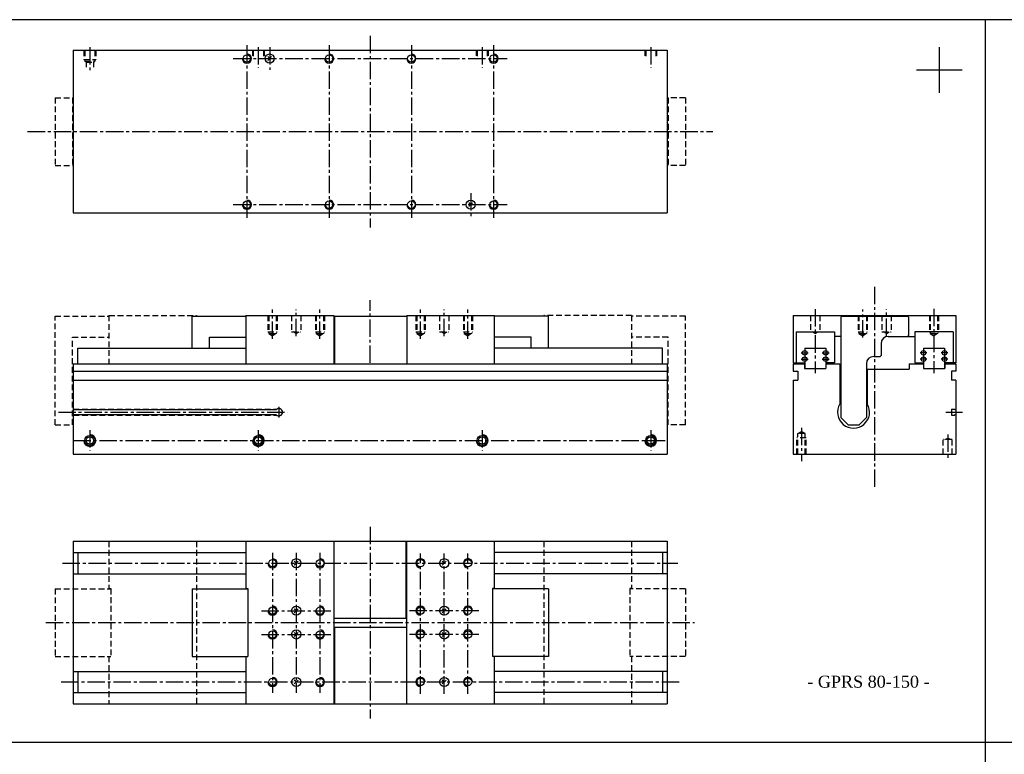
# Model space of a CAD drawing. Header units: millimetres. Extents: x 1112 to 5405, y 2427 to 4035.
# Tile 6 of 9: x 3089 to 4167, y 3231 to 4035. Entities that reach past the tile are written whole.
import ezdxf

# ---------------------------------------------------------------- set-up
doc = ezdxf.new("R2010")
doc.units = ezdxf.units.MM
doc.linetypes.add('CENTER2', pattern=[28.575, 19.05, -3.175, 3.175, -3.175])
doc.linetypes.add('DASHED2', pattern=[9.525, 6.35, -3.175])
doc.layers.add('1', color=2, linetype='DASHED2')
doc.layers.add('2', color=1, linetype='CENTER2')
doc.styles.get("Standard").update_dxf_attribs({"font": 'isocp.shx', "bigfont": 'chineset.shx'})

msp = doc.modelspace()

# ---------------------------------------------------------------- linework, layer by layer
at = {"color": 7}
for p, q in [((1111.7, 4035.1), (5405.1, 4035.1)), ((4145.5, 4035.1), (4145.5, 2426.5)), ((3147.5, 4001.5), (3797.5, 4001.5)), ((3147.5, 4001.5), (3147.5, 3823.5)), ((3797.5, 4001.5), (3797.5, 3823.5)), ((4095.5, 3955), (4095.5, 4005)), ((3362.5, 3992.5), (3360.3, 3994.6)), ((3360.3, 3990.4), (3364.6, 3994.6)), ((4070.5, 3980), (4120.5, 3980)), ((3580.3, 3830.4), (3584.6, 3834.6)), ((3582.5, 3832.5), (3580.3, 3834.6)), ((3147.5, 3823.5), (3797.5, 3823.5)), ((3277.5, 3675.2), (3277.5, 3710.2)), ((3277.5, 3710.2), (3336.5, 3710.2)), ((3336.5, 3711.2), (3432.5, 3711.2)), ((3336.5, 3711.2), (3336.5, 3658.2)), ((3432.5, 3711.2), (3432.5, 3658.2)), ((3432.5, 3710.2), (3512.5, 3710.2)), ((3433.5, 3710.2), (3433.5, 3658.2)), ((3512.5, 3711.2), (3512.5, 3658.2)), ((3512.5, 3711.2), (3608.5, 3711.2)), ((3608.5, 3658.2), (3608.5, 3711.2)), ((3667.5, 3710.2), (3608.5, 3710.2)), ((3667.5, 3675.2), (3667.5, 3710.2)), ((3935.6, 3711.2), (4113.6, 3711.2)), ((3935.6, 3711.2), (3935.6, 3659.2)), ((3988.6, 3710.2), (3987.6, 3709.2)), ((3987.6, 3709.2), (3987.6, 3599.2)), ((3988.6, 3710.2), (4060.6, 3710.2)), ((4060.6, 3710.2), (4061.6, 3709.2)), ((4061.6, 3709.2), (4061.6, 3689.2)), ((4113.6, 3711.2), (4113.6, 3659.2)), ((3296.5, 3675.2), (3296.5, 3687.2)), ((3296.5, 3687.2), (3336.5, 3687.2)), ((3648.5, 3687.2), (3608.5, 3687.2)), ((3648.5, 3675.2), (3648.5, 3687.2)), ((3938.6, 3693.2), (3938.6, 3659.2)), ((3938.6, 3693.2), (3980.6, 3693.2)), ((3980.6, 3693.2), (3980.6, 3659.2)), ((3987.6, 3688.2), (3980.6, 3688.2)), ((4039.6, 3688.2), (4068.6, 3688.2)), ((4061.6, 3689.2), (4060.6, 3688.2)), ((4068.6, 3693.2), (4068.6, 3659.2)), ((4110.6, 3693.2), (4068.6, 3693.2)), ((4110.6, 3693.2), (4110.6, 3659.2)), ((3152.5, 3675.2), (3336.5, 3675.2)), ((3152.5, 3658.2), (3152.5, 3675.2)), ((3792.5, 3675.2), (3608.5, 3675.2)), ((3792.5, 3658.2), (3792.5, 3675.2)), ((3948.1, 3675.2), (3971.1, 3675.2)), ((3948.1, 3675.2), (3948.1, 3653.2)), ((3971.1, 3675.2), (3971.1, 3653.2)), ((4031.6, 3680.2), (4031.6, 3667.2)), ((4078.1, 3675.2), (4078.1, 3653.2)), ((4078.1, 3675.2), (4101.1, 3675.2)), ((4101.1, 3675.2), (4101.1, 3653.2)), ((4023.6, 3666.2), (4030.6, 3666.2)), ((4031.6, 3667.2), (4030.6, 3666.2)), ((3147.5, 3658.2), (3797.5, 3658.2)), ((3147.5, 3658.2), (3147.5, 3559.2)), ((3797.5, 3658.2), (3797.5, 3559.2)), ((3935.6, 3659.2), (3948.1, 3659.2)), ((3935.6, 3658.2), (3947.9, 3658.2)), ((3935.6, 3658.2), (3935.6, 3650.2)), ((3947.9, 3658.2), (3947.9, 3653.2)), ((3980.6, 3659.2), (3971.1, 3659.2)), ((3971.1, 3658.2), (3986.6, 3658.2)), ((3986.6, 3658.2), (3986.6, 3614.3)), ((4015.6, 3658.2), (4015.6, 3599.2)), ((4062.6, 3658.2), (4078.1, 3658.2)), ((4062.6, 3658.2), (4062.6, 3652.2)), ((4068.6, 3659.2), (4078.1, 3659.2)), ((4113.6, 3659.2), (4101.1, 3659.2)), ((4101.3, 3658.2), (4113.6, 3658.2)), ((4101.3, 3658.2), (4101.3, 3653.2)), ((4113.6, 3658.2), (4113.6, 3650.2)), ((3147.5, 3650.2), (3797.5, 3650.2)), ((3935.6, 3650.2), (3940.6, 3650.2)), ((3940.6, 3650.2), (3940.6, 3640.2)), ((3947.9, 3653.2), (3971.1, 3653.2)), ((3987.6, 3652.2), (3986.6, 3652.2)), ((4015.6, 3652.2), (4062.6, 3652.2)), ((4016.6, 3652.2), (4016.6, 3614.3)), ((4078.1, 3653.2), (4101.3, 3653.2)), ((4108.6, 3650.2), (4108.6, 3640.2)), ((4113.6, 3650.2), (4108.6, 3650.2)), ((3147.5, 3640.2), (3797.5, 3640.2)), ((3935.6, 3640.2), (3935.6, 3559.2)), ((3935.6, 3640.2), (3940.6, 3640.2)), ((4113.6, 3640.2), (4108.6, 3640.2)), ((4113.6, 3640.2), (4113.6, 3559.2)), ((3147.5, 3608), (3369.6, 3608)), ((3147.5, 3602.5), (3369.6, 3602.5)), ((4108.6, 3608.6), (4108.6, 3601.8)), ((4108.6, 3608.6), (4112.4, 3608.6)), ((4108.6, 3601.8), (4112.4, 3601.8)), ((4112.4, 3608.6), (4112.4, 3608)), ((4112.4, 3608), (4113.6, 3608)), ((4112.4, 3602.5), (4112.4, 3601.8)), ((4112.4, 3602.5), (4113.6, 3602.5)), ((3987.6, 3599.2), (3995.6, 3591.2)), ((3995.6, 3591.2), (4007.6, 3591.2)), ((4007.6, 3591.2), (4015.6, 3599.2)), ((3147.5, 3559.2), (3797.5, 3559.2)), ((3935.6, 3559.2), (4113.6, 3559.2)), ((3147.5, 3463.8), (3797.5, 3463.8)), ((3147.5, 3463.8), (3147.5, 3285.8)), ((3336.5, 3463.8), (3336.5, 3412)), ((3432.5, 3463.8), (3432.5, 3285.8)), ((3511.5, 3463.8), (3511.5, 3379.8)), ((3512.5, 3285.8), (3512.5, 3463.8)), ((3608.5, 3411.8), (3608.5, 3463.8)), ((3797.5, 3463.8), (3797.5, 3285.8)), ((3147.5, 3451.5), (3336.5, 3451.5)), ((3152.5, 3451.5), (3152.5, 3428.3)), ((3797.5, 3451.5), (3608.5, 3451.5)), ((3792.5, 3451.5), (3792.5, 3428.3)), ((3391.5, 3439.8), (3389.3, 3441.9)), ((3389.3, 3437.6), (3393.6, 3441.9)), ((3551.3, 3437.6), (3555.6, 3441.9)), ((3553.5, 3439.8), (3551.3, 3441.9)), ((3147.5, 3428.3), (3336.5, 3428.3)), ((3797.5, 3428.3), (3608.5, 3428.3)), ((3277.5, 3411.8), (3277.5, 3337.8)), ((3277.5, 3411.8), (3338.5, 3411.8)), ((3336.5, 3412), (3338.5, 3412)), ((3338.5, 3412), (3338.5, 3337.6)), ((3606.5, 3412), (3606.5, 3337.6)), ((3608.5, 3412), (3606.5, 3412)), ((3667.5, 3411.8), (3606.5, 3411.8)), ((3667.5, 3411.8), (3667.5, 3337.8)), ((3391.5, 3387.8), (3389.3, 3389.9)), ((3389.3, 3385.6), (3393.6, 3389.9)), ((3553.5, 3387.8), (3551.3, 3389.9)), ((3551.3, 3385.6), (3555.6, 3389.9)), ((3432.5, 3379.8), (3511.5, 3379.8)), ((3391.5, 3361.8), (3389.3, 3363.9)), ((3389.3, 3359.6), (3393.6, 3363.9)), ((3433.5, 3369.8), (3512.5, 3369.8)), ((3433.5, 3369.8), (3433.5, 3285.8)), ((3551.3, 3359.6), (3555.6, 3363.9)), ((3553.5, 3361.8), (3551.3, 3363.9)), ((3277.5, 3337.8), (3338.5, 3337.8)), ((3336.5, 3337.6), (3336.5, 3285.8)), ((3336.5, 3337.6), (3338.5, 3337.6)), ((3667.5, 3337.8), (3606.5, 3337.8)), ((3608.5, 3337.6), (3606.5, 3337.6)), ((3608.5, 3285.8), (3608.5, 3337.8)), ((3147.5, 3321.3), (3336.5, 3321.3)), ((3152.5, 3321.3), (3152.5, 3298.1)), ((3797.5, 3321.3), (3608.5, 3321.3)), ((3792.5, 3321.3), (3792.5, 3298.1)), ((3391.5, 3309.8), (3389.3, 3311.9)), ((3389.3, 3307.6), (3393.6, 3311.9)), ((3551.3, 3307.6), (3555.6, 3311.9)), ((3553.5, 3309.8), (3551.3, 3311.9)), ((3147.5, 3298.1), (3336.5, 3298.1)), ((3797.5, 3298.1), (3608.5, 3298.1)), ((3147.5, 3285.8), (3797.5, 3285.8)), ((1111.7, 3243.8), (5405.1, 3243.8))]:
    msp.add_line(p, q, dxfattribs=at)
at = {"color": 7, "linetype": 'DASHED2'}
for p, q in [((3127.5, 3949.5), (3127.5, 3875.5)), ((3127.5, 3949.5), (3147.5, 3949.5)), ((3146.5, 3949.5), (3146.5, 3875.5)), ((3817.5, 3949.5), (3797.5, 3949.5)), ((3798.5, 3949.5), (3798.5, 3875.5)), ((3817.5, 3949.5), (3817.5, 3875.5)), ((3127.5, 3875.5), (3147.5, 3875.5)), ((3817.5, 3875.5), (3797.5, 3875.5)), ((3127.5, 3591.2), (3127.5, 3710.2)), ((3127.5, 3710.2), (3186.5, 3710.2)), ((3186.5, 3711.2), (3186.5, 3658.2)), ((3186.5, 3711.2), (3282.5, 3711.2)), ((3282.5, 3711.2), (3282.5, 3710.2)), ((3758.5, 3711.2), (3662.5, 3711.2)), ((3662.5, 3711.2), (3662.5, 3710.2)), ((3758.5, 3711.2), (3758.5, 3658.2)), ((3817.5, 3710.2), (3758.5, 3710.2)), ((3817.5, 3591.2), (3817.5, 3710.2)), ((3146.5, 3591.2), (3146.5, 3687.2)), ((3146.5, 3687.2), (3186.5, 3687.2)), ((3798.5, 3687.2), (3758.5, 3687.2)), ((3798.5, 3591.2), (3798.5, 3687.2)), ((3127.5, 3591.2), (3146.5, 3591.2)), ((3817.5, 3591.2), (3798.5, 3591.2)), ((3186.5, 3463.8), (3186.5, 3412)), ((3282.5, 3463.8), (3282.5, 3285.8)), ((3662.5, 3463.8), (3662.5, 3285.8)), ((3758.5, 3463.8), (3758.5, 3412)), ((3127.5, 3411.8), (3127.5, 3337.8)), ((3127.5, 3411.8), (3188.5, 3411.8)), ((3186.5, 3412), (3188.5, 3412)), ((3188.5, 3412), (3188.5, 3337.6)), ((3756.5, 3412), (3756.5, 3337.6)), ((3758.5, 3412), (3756.5, 3412)), ((3817.5, 3411.8), (3756.5, 3411.8)), ((3817.5, 3411.8), (3817.5, 3337.8)), ((3127.5, 3337.8), (3188.5, 3337.8)), ((3186.5, 3337.6), (3186.5, 3285.8)), ((3186.5, 3337.6), (3188.5, 3337.6)), ((3817.5, 3337.8), (3756.5, 3337.8)), ((3758.5, 3337.6), (3756.5, 3337.6)), ((3758.5, 3337.6), (3758.5, 3285.8))]:
    msp.add_line(p, q, dxfattribs=at)
at = {"color": 7}
for centre, radius in [((3337.5, 3992.5), 4.08), ((3362.5, 3992.5), 5), ((3427.5, 3992.5), 4.08), ((3517.5, 3992.5), 4.08), ((3607.5, 3992.5), 4.08), ((3582.5, 3832.5), 5), ((3337.5, 3832.5), 4.08), ((3427.5, 3832.5), 4.08), ((3517.5, 3832.5), 4.08), ((3607.5, 3832.5), 4.08), ((3948.1, 3670.2), 2.5), ((3948.1, 3663.2), 2.5), ((3971.1, 3670.2), 2.5), ((3971.1, 3663.2), 2.5), ((4078.1, 3670.2), 2.5), ((4078.1, 3663.2), 2.5), ((4101.1, 3670.2), 2.5), ((4101.1, 3663.2), 2.5), ((3165.5, 3574.2), 5.5), ((3165.5, 3574.2), 4), ((3350, 3574.2), 5.5), ((3350, 3574.2), 4), ((3595, 3574.2), 5.5), ((3595, 3574.2), 4), ((3779.5, 3574.2), 5.5), ((3779.5, 3574.2), 4), ((3365.5, 3439.8), 4.08), ((3391.5, 3439.8), 5), ((3417.5, 3439.8), 4.08), ((3527.5, 3439.8), 4.08), ((3553.5, 3439.8), 5), ((3579.5, 3439.8), 4.08), ((3365.5, 3387.8), 4.08), ((3391.5, 3387.8), 5), ((3417.5, 3387.8), 4.08), ((3527.5, 3387.8), 4.08), ((3553.5, 3387.8), 5), ((3579.5, 3387.8), 4.08), ((3365.5, 3361.8), 4.08), ((3391.5, 3361.8), 5), ((3417.5, 3361.8), 4.08), ((3527.5, 3361.8), 4.08), ((3553.5, 3361.8), 5), ((3579.5, 3361.8), 4.08), ((3365.5, 3309.8), 4.08), ((3391.5, 3309.8), 5), ((3417.5, 3309.8), 4.08), ((3527.5, 3309.8), 4.08), ((3553.5, 3309.8), 5), ((3579.5, 3309.8), 4.08)]:
    msp.add_circle(centre, radius, dxfattribs=at)
for centre, radius, start, end in [((3337.5, 3992.5), 5, 180, 90), ((3427.5, 3992.5), 5, 180, 90), ((3517.5, 3992.5), 5, 180, 90), ((3607.5, 3992.5), 5, 180, 90), ((3337.5, 3832.5), 5, 180, 90), ((3427.5, 3832.5), 5, 180, 90), ((3517.5, 3832.5), 5, 180, 90), ((3607.5, 3832.5), 5, 180, 90), ((4039.6, 3680.2), 8, 90, 180), ((4023.6, 3658.2), 8, 90, 180), ((4001.6, 3605.2), 17.5, 148.9973, 31.0027), ((3372.5, 3605.2), 4, 223.4325, 136.5675), ((3165.5, 3574.2), 6.5, 180, 90), ((3350, 3574.2), 6.5, 180, 90), ((3595, 3574.2), 6.5, 180, 90), ((3779.5, 3574.2), 6.5, 180, 90), ((3365.5, 3439.8), 5, 180, 90), ((3417.5, 3439.8), 5, 180, 90), ((3527.5, 3439.8), 5, 0, 270), ((3579.5, 3439.8), 5, 0, 270), ((3365.5, 3387.8), 5, 180, 90), ((3417.5, 3387.8), 5, 180, 90), ((3527.5, 3387.8), 5, 0, 270), ((3579.5, 3387.8), 5, 0, 270), ((3365.5, 3361.8), 5, 180, 90), ((3417.5, 3361.8), 5, 180, 90), ((3527.5, 3361.8), 5, 0, 270), ((3579.5, 3361.8), 5, 0, 270), ((3365.5, 3309.8), 5, 180, 90), ((3417.5, 3309.8), 5, 180, 90), ((3527.5, 3309.8), 5, 0, 270), ((3579.5, 3309.8), 5, 0, 270)]:
    msp.add_arc(centre, radius, start, end, dxfattribs=at)
at = {"layer": '1', "color": 7}
for p, q in [((3159, 4001.5), (3159, 3991.5)), ((3160, 4001.5), (3160, 3989.5)), ((3171, 4001.5), (3171, 3989.5)), ((3172, 4001.5), (3172, 3991.5)), ((3343.5, 4001.5), (3343.5, 3995.3)), ((3344.5, 4001.5), (3344.5, 3993.9)), ((3355.5, 4001.5), (3355.5, 3993.9)), ((3356.5, 4001.5), (3356.5, 3995.3)), ((3588.5, 4001.5), (3588.5, 3995.3)), ((3589.5, 4001.5), (3589.5, 3993.9)), ((3600.5, 4001.5), (3600.5, 3993.9)), ((3601.5, 4001.5), (3601.5, 3995.3)), ((3773, 4001.5), (3773, 3995.3)), ((3774, 4001.5), (3774, 3993.9)), ((3785, 4001.5), (3785, 3993.9)), ((3786, 4001.5), (3786, 3995.3)), ((3159, 3991.5), (3172, 3991.5)), ((3161.5, 3988.6), (3160, 3989.5)), ((3160, 3989.5), (3171, 3989.5)), ((3161.5, 3988.6), (3161.5, 3983.2)), ((3161.5, 3988.6), (3169.5, 3988.6)), ((3169.5, 3988.6), (3171, 3989.5)), ((3169.5, 3988.6), (3169.5, 3983.2)), ((3360.5, 3711.2), (3360.5, 3693.2)), ((3361.4, 3711.2), (3361.4, 3691.2)), ((3369.5, 3711.2), (3369.5, 3691.2)), ((3370.5, 3711.2), (3370.5, 3693.2)), ((3386.5, 3711.2), (3386.5, 3693.2)), ((3396.5, 3711.2), (3396.5, 3693.2)), ((3412.5, 3711.2), (3412.5, 3693.2)), ((3413.4, 3711.2), (3413.4, 3691.2)), ((3421.5, 3711.2), (3421.5, 3691.2)), ((3422.5, 3711.2), (3422.5, 3693.2)), ((3522.5, 3711.2), (3522.5, 3693.2)), ((3523.4, 3711.2), (3523.4, 3691.2)), ((3531.5, 3711.2), (3531.5, 3691.2)), ((3532.5, 3711.2), (3532.5, 3693.2)), ((3548.5, 3711.2), (3548.5, 3693.2)), ((3558.5, 3711.2), (3558.5, 3693.2)), ((3574.5, 3711.2), (3574.5, 3693.2)), ((3575.4, 3711.2), (3575.4, 3691.2)), ((3583.5, 3711.2), (3583.5, 3691.2)), ((3584.5, 3711.2), (3584.5, 3693.2)), ((3954.6, 3711.2), (3954.6, 3693.2)), ((3964.6, 3711.2), (3964.6, 3693.2)), ((4006.6, 3711.2), (4006.6, 3693.2)), ((4007.5, 3711.2), (4007.5, 3691.2)), ((4015.6, 3711.2), (4015.6, 3691.2)), ((4016.6, 3711.2), (4016.6, 3693.2)), ((4032.6, 3711.2), (4032.6, 3693.2)), ((4042.6, 3711.2), (4042.6, 3693.2)), ((4084.6, 3711.2), (4084.6, 3693.2)), ((4085.5, 3711.2), (4085.5, 3691.2)), ((4093.6, 3711.2), (4093.6, 3691.2)), ((4094.6, 3711.2), (4094.6, 3693.2)), ((3360.5, 3693.2), (3370.5, 3693.2)), ((3361.4, 3691.2), (3369.5, 3691.2)), ((3361.4, 3691.2), (3365.5, 3688.9)), ((3369.5, 3691.2), (3365.5, 3688.9)), ((3386.5, 3693.2), (3396.5, 3693.2)), ((3391.5, 3691.4), (3388.3, 3693.2)), ((3391.5, 3691.4), (3394.6, 3693.2)), ((3412.5, 3693.2), (3422.5, 3693.2)), ((3413.4, 3691.2), (3417.5, 3688.9)), ((3413.4, 3691.2), (3421.5, 3691.2)), ((3421.5, 3691.2), (3417.5, 3688.9)), ((3522.5, 3693.2), (3532.5, 3693.2)), ((3523.4, 3691.2), (3531.5, 3691.2)), ((3523.4, 3691.2), (3527.5, 3688.9)), ((3531.5, 3691.2), (3527.5, 3688.9)), ((3548.5, 3693.2), (3558.5, 3693.2)), ((3553.5, 3691.4), (3550.3, 3693.2)), ((3553.5, 3691.4), (3556.6, 3693.2)), ((3574.5, 3693.2), (3584.5, 3693.2)), ((3575.4, 3691.2), (3579.5, 3688.9)), ((3575.4, 3691.2), (3583.5, 3691.2)), ((3583.5, 3691.2), (3579.5, 3688.9)), ((3954.6, 3693.2), (3964.6, 3693.2)), ((3959.6, 3691.4), (3956.4, 3693.2)), ((3959.6, 3691.4), (3962.7, 3693.2)), ((4006.6, 3693.2), (4016.6, 3693.2)), ((4007.5, 3691.2), (4011.6, 3688.9)), ((4007.5, 3691.2), (4015.6, 3691.2)), ((4015.6, 3691.2), (4011.6, 3688.9)), ((4032.6, 3693.2), (4042.6, 3693.2)), ((4037.6, 3691.4), (4034.4, 3693.2)), ((4037.6, 3691.4), (4040.7, 3693.2)), ((4084.6, 3693.2), (4094.6, 3693.2)), ((4085.5, 3691.2), (4089.6, 3688.9)), ((4085.5, 3691.2), (4093.6, 3691.2)), ((4093.6, 3691.2), (4089.6, 3688.9)), ((3147.5, 3608.6), (3370.4, 3608.6)), ((3147.5, 3601.8), (3370.4, 3601.8)), ((3940.5, 3581.9), (3944.6, 3584.2)), ((3940.5, 3559.2), (3940.5, 3581.9)), ((3948.6, 3581.9), (3940.5, 3581.9)), ((3948.6, 3581.9), (3944.6, 3584.2)), ((3948.6, 3559.2), (3948.6, 3581.9)), ((3939.6, 3559.2), (3939.6, 3577.2)), ((3949.6, 3577.2), (3939.6, 3577.2)), ((3949.6, 3559.2), (3949.6, 3577.2)), ((4099.6, 3559.2), (4099.6, 3575.2)), ((4109.6, 3575.2), (4099.6, 3575.2)), ((4101.6, 3575.2), (4104.6, 3576.9)), ((4107.5, 3575.2), (4104.6, 3576.9)), ((4109.6, 3559.2), (4109.6, 3575.2))]:
    msp.add_line(p, q, dxfattribs=at)
at = {"layer": '2', "color": 7}
for p, q in [((3472.5, 4017.5), (3472.5, 3807.5)), ((3165.5, 4005), (3165.5, 3979.1)), ((3337.5, 4007), (3337.5, 3818)), ((3350, 4005), (3350, 3982.5)), ((3362.5, 4005), (3362.5, 3980)), ((3427.5, 4007), (3427.5, 3818)), ((3517.5, 4007), (3517.5, 3818)), ((3595, 4005), (3595, 3982.5)), ((3607.5, 4007), (3607.5, 3818)), ((3779.5, 4005), (3779.5, 3982.5)), ((3322.4, 3992.5), (3622.5, 3992.5)), ((3097.5, 3912.5), (3847.5, 3912.5)), ((3582.5, 3845), (3582.5, 3820)), ((3322.4, 3832.5), (3622.5, 3832.5)), ((4024.6, 3742.6), (4024.6, 3523.3)), ((3472.5, 3659.2), (3472.5, 3727.7)), ((4089.6, 3718.4), (4089.6, 3647.8)), ((3365.5, 3685.5), (3365.5, 3717.6)), ((3391.5, 3688.5), (3391.5, 3717.6)), ((3417.5, 3685.5), (3417.5, 3717.6)), ((3527.5, 3685.5), (3527.5, 3717.6)), ((3553.5, 3688.5), (3553.5, 3717.6)), ((3579.5, 3685.5), (3579.5, 3717.6)), ((3959.6, 3718), (3959.6, 3647.8)), ((4011.6, 3686.9), (4011.6, 3717.6)), ((4037.6, 3688.8), (4037.6, 3717.6)), ((3944.3, 3670.2), (3951.8, 3670.2)), ((3967.3, 3670.2), (3974.8, 3670.2)), ((4081.8, 3670.2), (4074.3, 3670.2)), ((4104.8, 3670.2), (4097.3, 3670.2)), ((3944.3, 3663.2), (3951.8, 3663.2)), ((3967.3, 3663.2), (3974.8, 3663.2)), ((4081.8, 3663.2), (4074.3, 3663.2)), ((4104.8, 3663.2), (4097.3, 3663.2)), ((3372.5, 3611.2), (3372.5, 3599.2)), ((3131.1, 3605.2), (3382, 3605.2)), ((4102.5, 3605.2), (4120.9, 3605.2)), ((3165.5, 3585.5), (3165.5, 3563)), ((3350, 3585.5), (3350, 3563)), ((3595, 3585.5), (3595, 3563)), ((3779.5, 3585.5), (3779.5, 3563)), ((3944.6, 3588.1), (3944.6, 3551.5)), ((4104.6, 3580.7), (4104.6, 3554.6)), ((3147.5, 3574.2), (3797.5, 3574.2)), ((3472.5, 3479.8), (3472.5, 3269.8)), ((3365.5, 3451.3), (3365.5, 3298)), ((3391.5, 3451.3), (3391.5, 3298)), ((3417.5, 3451.3), (3417.5, 3298)), ((3527.5, 3296.9), (3527.5, 3450.6)), ((3553.5, 3296.9), (3553.5, 3450.6)), ((3579.5, 3296.9), (3579.5, 3450.6)), ((3135.7, 3439.8), (3809.1, 3439.8)), ((3353.4, 3387.8), (3429.5, 3387.8)), ((3591.5, 3387.8), (3515.4, 3387.8)), ((3117.5, 3374.8), (3827.5, 3374.8)), ((3353.4, 3361.8), (3429.5, 3361.8)), ((3591.5, 3361.8), (3515.4, 3361.8)), ((3134.3, 3309.8), (3810.6, 3309.8))]:
    msp.add_line(p, q, dxfattribs=at)

# ---------------------------------------------------------------- texts
at = {"color": 7, "insert": (3950.9, 3303.3), "char_height": 13.125, "width": 147.917, "attachment_point": 7}
msp.add_mtext('{\\fRomantic|b0|i0|c2|p2;- GPRS 80-150 -}', dxfattribs=at)

doc.saveas('drawing.dxf')
